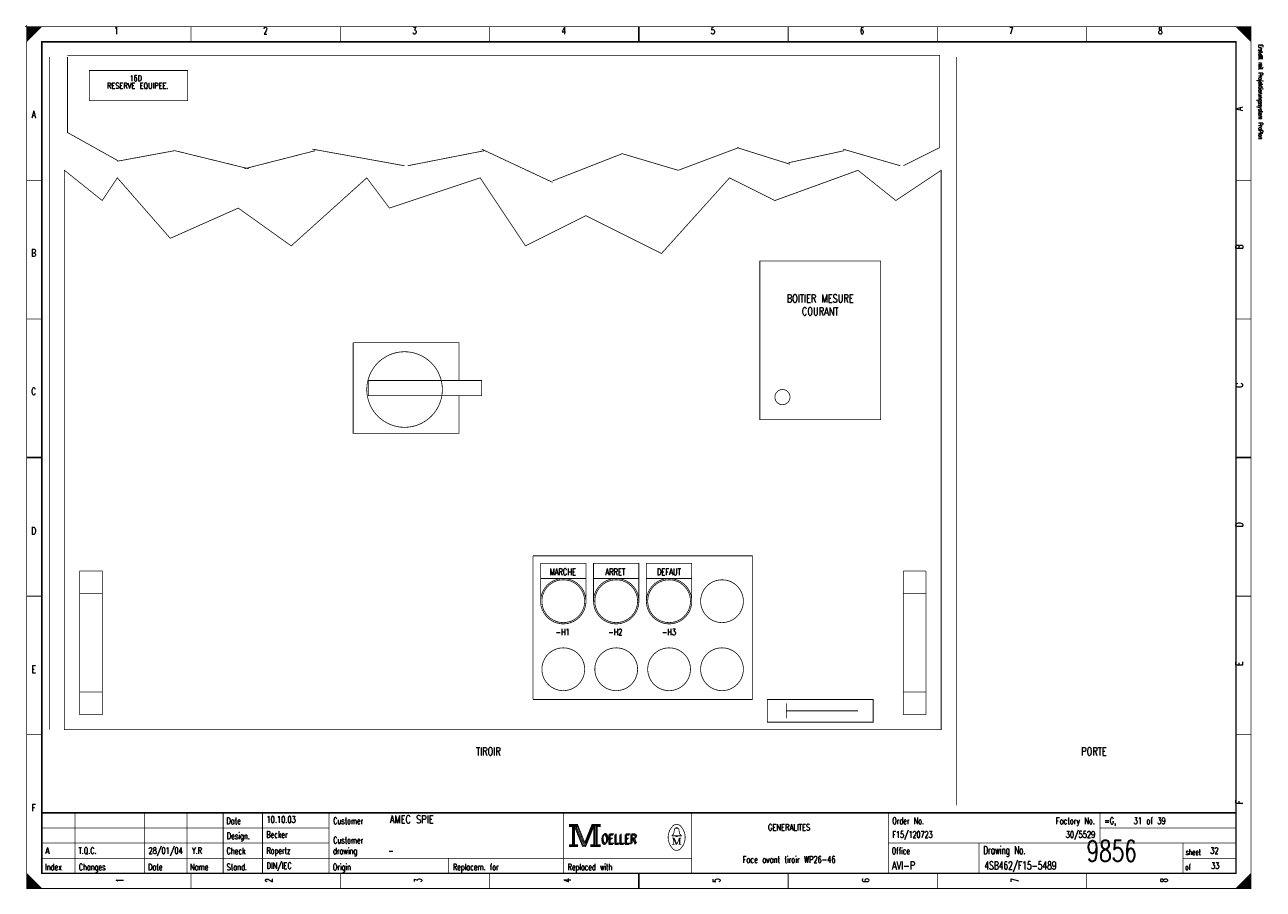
# Model space of a CAD drawing. Extents: x -1 to 409, y 0 to 286.
import ezdxf
from ezdxf.enums import TextEntityAlignment as Align

# ---------------------------------------------------------------- set-up
doc = ezdxf.new("R2010")
doc.units = 0
doc.header["$MEASUREMENT"] = 0
doc.linetypes.add('GESTRICHELT', pattern=[3.75, 3, -0.75])
doc.layers.get('0').update_dxf_attribs({"color": 9, "linetype": 'CONTINUOUS'})
doc.styles.get("Standard").update_dxf_attribs({"font": 'TXT', "bigfont": 'TXT'})

msp = doc.modelspace()

# ---------------------------------------------------------------- linework, layer by layer
at = {"color": 0}
for points, const_width in [([(-0.5, 285), (0.5, 285)], 0.25), ([(-0.5, 285), (0.5, 285)], 0.25), ([(0, 285.5), (0, 284.5)], 0.25), ([(0, 285.5), (0, 284.5)], 0.25), ([(54.375, 285), (54.375, 280)], 0.25), ([(103.75, 285), (103.75, 280)], 0.25), ([(153.125, 285), (153.125, 280)], 0.25), ([(202.5, 280), (202.5, 285)], 0.5), ([(202.5, 285), (202.5, 280)], 0.25), ([(251.875, 285), (251.875, 280)], 0.25), ([(301.25, 285), (301.25, 280)], 0.25), ([(350.625, 285), (350.625, 280)], 0.25), ([(7.5, 275), (7.5, 52.5)], 0.25), ([(13.5, 275), (13.5, 250)], 0.25), ([(307.5, 275), (307.5, 52.5)], 0.25), ([(13.5, 250), (30.5, 240.5)], 0.25), ([(30, 240.5), (49, 244)], 0.25), ([(49, 244), (73.5, 238)], 0.25), ([(72, 238), (95.5, 244)], 0.25), ([(94.5, 244.5), (125, 239)], 0.25), ([(126, 239), (151.5, 244)], 0.25), ([(150.5, 244.5), (174, 233.5)], 0.25), ([(174, 234), (197, 243)], 0.25), ([(197, 243), (215.5, 237.5)], 0.25), ([(215.5, 237.5), (235.5, 245)], 0.25), ([(235, 245), (252.5, 239.5)], 0.25), ([(252, 240), (270.5, 244)], 0.25), ([(270, 244.5), (289, 239)], 0.25), ([(302, 245), (290, 239)], 0.25), ([(0, 234.167), (5, 234.167)], 0.25), ([(405, 234.167), (400, 234.167)], 0.25), ([(0, 188.334), (5, 188.334)], 0.25), ([(405, 188.334), (400, 188.334)], 0.25), ([(5, 142.5), (0, 142.5)], 0.5), ([(0, 142.5), (5, 142.5)], 0.25), ([(400, 142.5), (405, 142.5)], 0.5), ([(405, 142.5), (400, 142.5)], 0.25), ([(167.5, 110), (167.5, 62.5)], 0.25), ([(25, 105), (25, 57.5)], 0.25), ([(185, 102.5), (170, 102.5)], 0.25), ([(202.5, 102.5), (187.5, 102.5)], 0.25), ([(220, 102.5), (205, 102.5)], 0.25), ([(290, 105), (290, 57.5)], 0.25), ([(290, 105), (297.5, 105)], 0.25), ([(297.5, 105), (297.5, 57.5)], 0.25), ([(0, 96.667), (5, 96.667)], 0.25), ([(17.5, 97.5), (25, 97.5)], 0.25), ([(290, 97.5), (297.5, 97.5)], 0.25), ([(405, 96.667), (400, 96.667)], 0.25), ([(17.5, 65), (25, 65)], 0.25), ([(290, 65), (297.5, 65)], 0.25), ([(251.25, 61.25), (251.25, 56.25)], 0.25), ([(251.25, 58.75), (275, 58.75)], 0.25), ([(290, 57.5), (297.5, 57.5)], 0.25), ([(307.5, 57.5), (307.5, 27.5)], 0.25), ([(0, 50.834), (5, 50.834)], 0.25), ([(405, 50.834), (400, 50.834)], 0.25), ([(400, 25), (5, 25)], 0.5), ([(16, 5), (16, 25)], 0.25), ([(39, 5), (39, 25)], 0.25), ([(53, 5), (53, 25)], 0.25), ([(65, 25), (65, 5)], 0.25), ([(78, 25), (78, 5)], 0.25), ([(100, 25), (100, 5)], 0.25), ([(177.5, 25), (177.5, 5)], 0.25), ([(220, 25), (220, 5)], 0.25), ([(285, 25), (285, 5)], 0.25), ([(355, 25), (355, 15)], 0.25), ([(181.5, 20.5), (184, 14.2)], 0.25), ([(184.7, 14.9), (187, 20.6)], 0.25), ([(5, 20), (100, 20)], 0.25), ([(213.5, 16.7), (214.2, 16.7)], 0.25), ([(214.2, 16.7), (215.1, 14.6)], 0.25), ([(214.6, 19.9), (215.5, 19.9)], 0.25), ([(215.1, 14.6), (215.9, 16.7)], 0.25), ([(215.9, 14.6), (215.9, 16.7)], 0.25), ([(215.9, 16.7), (216.5, 16.7)], 0.25), ([(216.1, 16.7), (216.1, 14.6)], 0.25), ([(355, 20), (400, 20)], 0.25), ([(5, 15), (100, 15)], 0.25), ([(184, 14.2), (184.6, 14.2)], 0.25), ([(213.9, 14.6), (214.3, 14.6)], 0.25), ([(216.5, 14.6), (215.7, 14.6)], 0.25), ([(285, 15), (400, 15)], 0.25), ([(315, 15), (315, 5)], 0.25), ([(382.5, 15), (382.5, 5)], 0.25), ([(5, 10), (220, 10)], 0.25), ([(139.5, 10), (139.5, 5)], 0.25), ([(382.5, 10), (400, 10)], 0.25), ([(54.375, 0), (54.375, 5)], 0.25), ([(103.75, 0), (103.75, 5)], 0.25), ([(153.125, 0), (153.125, 5)], 0.25), ([(202.5, 5), (202.5, 0)], 0.5), ([(202.5, 0), (202.5, 5)], 0.25), ([(251.875, 0), (251.875, 5)], 0.25), ([(301.25, 0), (301.25, 5)], 0.25), ([(350.625, 0), (350.625, 5)], 0.25), ([(405, 5), (400, 0)], 0.25), ([(4.75, 0), (4.75, 0.25)], 0.25)]:
    msp.add_lwpolyline(points, dxfattribs=dict(at, const_width=const_width))
at = {"color": 0, "const_width": 0.25, "flags": 128}
for points in [[(0, 142.5), (0, 285), (405, 285), (405, 0), (0, 0), (0, 142.5)], [(0, 285), (5, 285), (0, 280), (0, 285)], [(0.25, 285), (0.25, 280.25), (0.5, 280.5), (0.5, 285), (0.75, 285), (0.75, 280.75), (1, 281), (1, 285), (1.25, 285), (1.25, 281.25), (1.5, 281.5), (1.5, 285), (1.75, 285), (1.75, 281.75), (2, 282)], [(2, 282), (2, 285), (2.25, 285), (2.25, 282.25), (2.5, 282.5), (2.5, 285), (2.75, 285), (2.75, 282.75), (3, 283), (3, 285), (3.25, 285), (3.25, 283.25), (3.5, 283.5), (3.5, 285), (3.75, 285)], [(3.75, 285), (3.75, 283.75), (4, 284), (4, 285), (4.25, 285), (4.25, 284.25), (4.5, 284.5), (4.5, 285), (4.75, 285), (4.75, 284.75)], [(400, 285), (405, 280), (404.75, 280.25), (404.75, 285), (404.5, 285), (404.5, 280.5), (404.25, 280.75), (404.25, 285), (404, 285), (404, 281), (403.75, 281.25), (403.75, 285), (403.5, 285), (403.5, 281.5), (403.25, 281.75)], [(401.5, 283.5), (401.5, 285), (401.25, 285), (401.25, 283.75), (401, 284), (401, 285), (400.75, 285), (400.75, 284.25), (400.5, 284.5), (400.5, 285), (400.25, 285), (400.25, 284.75)], [(403.25, 281.75), (403.25, 285), (403, 285), (403, 282), (402.75, 282.25), (402.75, 285), (402.5, 285), (402.5, 282.5), (402.25, 282.75), (402.25, 285), (402, 285), (402, 283), (401.75, 283.25), (401.75, 285), (401.5, 285)], [(302, 245), (302, 275.5), (13.5, 275.5)], [(302.5, 237.5), (302.5, 52.5), (12.5, 52.5), (12.5, 237.5), (25, 227.5), (30, 235), (47.5, 215), (70, 225), (87.5, 212.5), (112.5, 235), (120, 225), (150, 235), (165, 212.5), (185, 222.5), (210, 210), (232.5, 235), (247.5, 227.5), (275, 237.5), (287.5, 227.5), (302.5, 237.5)], [(108, 180.5), (143, 180.5), (143, 168)], [(143, 163), (143, 150.5), (108, 150.5), (108, 180.5)], [(167.5, 110), (240, 110), (240, 62.5), (167.5, 62.5)], [(170, 95), (170, 107.5), (185, 107.5), (185, 95)], [(187.5, 95), (187.5, 107.5), (202.5, 107.5), (202.5, 95)], [(205, 95), (205, 107.5), (220, 107.5), (220, 95)], [(179.5, 21.2), (179.5, 20.5), (180.5, 20.5), (180.5, 14.5), (179.5, 14.5), (179.5, 13.8), (182.2, 13.8), (182.2, 14.5), (181.2, 14.5), (181.2, 20.5), (182.2, 20.5), (182.2, 21.2), (179.5, 21.2)], [(180.7, 20.7), (180.7, 14.3), (181, 14.3), (181, 20.7)], [(181.2, 20.5), (183.9, 13.8), (184.9, 13.8), (187.6, 20.5)], [(181.8, 20.5), (184.2, 14.6), (184.6, 14.6)], [(182.2, 21.2), (184.6, 15.2), (187, 21.2)], [(182.2, 20.5), (184.4, 14.9), (184.7, 14.9)], [(184.6, 14.2), (184.9, 14.2), (187.4, 20.5)], [(184.6, 14.6), (184.8, 14.6), (187.2, 20.5)], [(187.6, 20.5), (187.6, 14.5), (186.6, 14.5), (186.6, 13.8), (187.1, 13.8)], [(187, 21.2), (187, 20.5), (188, 20.5), (188, 14.5), (187, 14.5), (187, 13.8), (189.7, 13.8), (189.7, 14.5), (188.7, 14.5), (188.7, 20.5), (189.7, 20.5), (189.7, 21.2), (187, 21.2)], [(187.8, 20.7), (187.8, 14.3), (188.3, 14.3), (188.3, 20.7), (188.5, 20.7), (188.5, 14.3)], [(214.8, 17.4), (213.5, 17.4), (213.5, 17.6), (214, 18), (214.3, 19.6)], [(213.9, 16.7), (213.9, 14.6), (213.5, 14.6)], [(213.9, 16.7), (214.8, 14.6), (215.1, 14.6)], [(214.8, 19.9), (214.8, 20.2), (215.2, 20.2), (215.2, 19.9)], [(215.2, 17.4), (216.5, 17.4), (216.5, 17.6), (216, 18), (215.7, 19.6)], [(0, 5), (0, 0), (5, 0), (0, 5), (0.25, 4.75), (0.25, 0), (0.5, 0), (0.5, 4.5), (0.75, 4.25), (0.75, 0), (1, 0), (1, 4), (1.25, 3.75), (1.25, 0), (1.5, 0)], [(404.75, 4.75), (404.75, 0), (404.5, 0), (404.5, 4.5), (404.25, 4.25), (404.25, 0), (404, 0), (404, 4), (403.75, 3.75), (403.75, 0), (403.5, 0), (403.5, 3.5), (403.25, 3.25), (403.25, 0), (403, 0)], [(1.5, 0), (1.5, 3.5), (1.75, 3.25), (1.75, 0), (2, 0), (2, 3), (2.25, 2.75), (2.25, 0), (2.5, 0), (2.5, 2.5), (2.75, 2.25), (2.75, 0), (3, 0), (3, 2), (3.25, 1.75)], [(3.25, 1.75), (3.25, 0), (3.5, 0), (3.5, 1.5), (3.75, 1.25), (3.75, 0), (4, 0), (4, 1), (4.25, 0.75), (4.25, 0), (4.5, 0), (4.5, 0.5), (4.75, 0.25)], [(401.25, 1.25), (401.25, 0), (401, 0), (401, 1), (400.75, 0.75), (400.75, 0), (400.5, 0), (400.5, 0.5), (400.25, 0.25), (400.25, 0)], [(403, 0), (403, 3), (402.75, 2.75), (402.75, 0), (402.5, 0), (402.5, 2.5), (402.25, 2.25), (402.25, 0), (402, 0), (402, 2), (401.75, 1.75), (401.75, 0), (401.5, 0), (401.5, 1.5), (401.25, 1.25)]]:
    msp.add_lwpolyline(points, dxfattribs=at)
at = {"color": 0, "flags": 128}
for points, const_width in [([(0, 285), (405, 285), (405, 0), (0, 0)], 0.25), ([(5, 280), (400, 280), (400, 5), (5, 5)], 0.5), ([(5, 280), (400, 280), (400, 5), (5, 5)], 0.25), ([(20.75, 270.5), (53.25, 270.5), (53.25, 260.5), (20.75, 260.5)], 0.25), ([(242.5, 207.5), (282.5, 207.5), (282.5, 155), (242.5, 155)], 0.25), ([(113, 168), (150.5, 168), (150.5, 163), (113, 163)], 0.25), ([(17.5, 105), (25, 105), (25, 57.5), (17.5, 57.5)], 0.25), ([(245, 62.5), (280, 62.5), (280, 55), (245, 55)], 0.25), ([(179.7, 21), (182, 21), (182, 20.7), (179.7, 20.7)], 0.25), ([(187.2, 21), (189.5, 21), (189.5, 20.7), (187.2, 20.7)], 0.25), ([(214.8, 17.4), (215.2, 17.4), (215.2, 17.1), (214.8, 17.1)], 0.25), ([(179.7, 14.3), (182, 14.3), (182, 14), (179.7, 14)], 0.25), ([(186.8, 14.3), (189.5, 14.3), (189.5, 14), (186.8, 14)], 0.25)]:
    msp.add_lwpolyline(points, close=True, dxfattribs=dict(at, const_width=const_width))
at = {"color": 0, "const_width": 0.25, "flags": 128}
for points in [[(137.5, 165, 1), (112.5, 165, 1)], [(252.5, 162.5, 1), (247.5, 162.5, 1)], [(185, 95, 1), (170, 95, 1)], [(202.5, 95, 1), (187.5, 95, 1)], [(220, 95, 1), (205, 95, 1)]]:
    msp.add_lwpolyline(points, format="xyb", close=True, dxfattribs=at)
at = {"color": 0, "linetype": 'GESTRICHELT', "const_width": 0.25, "flags": 128}
for points in [[(184.575, 95, 1), (170.425, 95, 1)], [(202.075, 95, 1), (187.925, 95, 1)], [(219.575, 95, 1), (205.425, 95, 1)], [(237.075, 95, 1), (222.925, 95, 1)], [(184.575, 72.5, 1), (170.425, 72.5, 1)], [(202.075, 72.5, 1), (187.925, 72.5, 1)], [(219.575, 72.5, 1), (205.425, 72.5, 1)], [(237.075, 72.5, 1), (222.925, 72.5, 1)]]:
    msp.add_lwpolyline(points, format="xyb", close=True, dxfattribs=at)
at = {"color": 0, "const_width": 0.25, "flags": 128}
for points in [[(213.499601, 20.388348, 0.373815), (213.488, 13.425, 0.373815)], [(216.493359, 20.403602, 0.530775), (213.513, 20.413, 0.530775)], [(216.498075, 13.401685, 0.378582), (216.463, 20.438, 0.378582)], [(214.6, 19.9, 0.414214), (214.3, 19.6, 0.414214)], [(215.7, 19.6, 0.414214), (215.4, 19.9, 0.414214)], [(213.502705, 13.401803, 0.532213), (216.488, 13.388, 0.532213)]]:
    msp.add_lwpolyline(points, format="xyb", dxfattribs=at)

# ---------------------------------------------------------------- texts
at = {"color": 0}
for s, height, width, p in [('1', 2.38125, 0.672, (29.654421, 284.858032)), ('2', 2.38125, 0.672, (78.988169, 284.858032)), ('3', 2.38125, 0.672, (128.321918, 284.858032)), ('4', 2.38125, 0.672, (177.655666, 284.858032)), ('5', 2.38125, 0.672, (226.989415, 284.858032)), ('6', 2.38125, 0.672, (276.323163, 284.858032)), ('7', 2.38125, 0.672, (325.656912, 284.858032)), ('8', 2.38125, 0.672, (374.99066, 284.858032)), ('RESERVE EQUIPEE.', 1.905, 0.752, (36.752802, 266.402242)), ('16D ', 1.905, 0.7, (36.752802, 268.886675)), ('A', 2.38125, 0.76, (2.325654, 257.174346)), ('B', 2.38125, 0.76, (2.325654, 211.389788)), ('BOITIER MESURE', 2.619375, 0.755429, (262.48132, 196.412204)), ('COURANT', 2.619375, 0.76, (262.48132, 192.153176)), ('C', 2.38125, 0.76, (2.325654, 165.60523)), ('D', 2.38125, 0.76, (2.325654, 119.465753)), ('MARCHE', 2.143125, 0.76, (177.300747, 105.765878)), ('ARRET', 2.143125, 0.76, (194.691781, 105.765878)), ('DEFAUT', 2.143125, 0.76, (212.437733, 105.765878)), ('-H1', 2.143125, 0.709333, (177.300747, 85.890411)), ('-H2', 2.143125, 0.709333, (194.691781, 85.890411)), ('-H3', 2.143125, 0.709333, (212.437733, 85.890411)), ('E', 2.38125, 0.76, (2.325654, 73.681196)), ('F', 2.38125, 0.76, (2.325654, 27.896638)), ('GENERALITES', 2.143125, 0.76, (252.188667, 21.295143)), ('Face avant tiroir WP26-46', 2.143125, 0.64608, (252.188667, 10.647572))]:
    msp.add_text(s, height=height, dxfattribs=dict(at, width=width)).set_placement(p, align=Align.TOP_CENTER)
at = {"color": 0, "width": 0.622634}
msp.add_text('Erstellt mit Projektierungssystem ProPlan', height=1.42875, rotation=270, dxfattribs=at).set_placement((407.023879, 279.056912), align=Align.BOTTOM_LEFT)
at = {"color": 0, "width": 0.76}
for s, p in [('A', (399.909527, 257.174346)), ('B', (399.909527, 211.389788)), ('C', (399.921949, 165.60523)), ('D', (399.921949, 119.465753)), ('E', (399.909527, 73.681196)), ('F', (399.909527, 27.896638))]:
    msp.add_text(s, height=2.38125, rotation=90, dxfattribs=at).set_placement(p, align=Align.TOP_LEFT)
at = {"color": 0}
for s, height, width, p in [('TIROIR', 2.619375, 0.76, (148.632161, 46.636364)), ('PORTE', 2.619375, 0.76, (348.818929, 46.636364)), ('Date', 2.143125, 0.64, (66.054919, 23.424658)), ('Customer', 2.143125, 0.62, (101.403082, 23.424658)), ('Order No.', 2.143125, 0.656889, (286.328331, 23.424658)), ('=G,    31 of 39', 2.143125, 0.681067, (356.408873, 23.424658)), ('Design.', 2.143125, 0.636571, (66.191563, 18.455791)), ('Customer', 2.143125, 0.62, (101.403082, 17.036115)), ('OELLER', 3.095625, 0.76, (189.964259, 17.745953)), ('OELLER', 3.095625, 0.76, (189.964259, 17.745953)), ('OELLER', 3.095625, 0.76, (190.319178, 18.100872)), ('Check', 2.143125, 0.632, (66.11703, 13.486924)), ('drawing', 2.143125, 0.6, (101.328549, 13.486924)), ('Office', 2.143125, 0.626667, (286.154421, 13.486924)), ('Drawing No.', 2.619375, 0.646545, (316.427242, 13.983811)), ('sheet', 1.905, 0.6, (383.377397, 12.990037)), ('Index', 2.143125, 0.632, (6.086021, 8.163138)), ('Changes', 2.143125, 0.622857, (17.262422, 8.163138)), ('Stand.', 2.143125, 0.642667, (66.11703, 8.163138)), ('Origin', 2.143125, 0.626667, (101.266438, 8.163138)), ('Replacem. for', 2.143125, 0.627077, (140.973007, 8.163138)), ('Replaced with', 2.143125, 0.619692, (178.949346, 8.163138)), ('of', 1.905, 0.6, (383.228331, 8.021171)), ('Date', 2.143125, 0.64, (40.145828, 8.163138)), ('Name', 2.143125, 0.64, (54.03736, 8.163138))]:
    msp.add_text(s, height=height, dxfattribs=dict(at, width=width)).set_placement(p, align=Align.TOP_LEFT)
for s, height, width, p in [('10.10.03', 2.143125, 0.678, (79.33599, 21.082192)), ('AMEC SPIE', 2.619375, 0.752889, (120.157005, 20.769863)), ('Becker', 2.143125, 0.626667, (79.273879, 16.113325)), ('F15/120723', 2.143125, 0.6832, (286.390442, 16.113325)), ('A', 2.143125, 0.76, (6.212017, 10.789539)), ('T.Q.C.', 2.143125, 0.728, (17.163045, 10.789539)), ('28/01/04', 2.143125, 0.678, (40.294894, 10.789539)), ('Y.R', 2.143125, 0.738667, (54.665567, 10.789539)), ('Ropertz', 2.143125, 0.622857, (79.323568, 10.789539)), ('-', 2.143125, 0.696, (119.651245, 10.789539)), ('9856', 7, 0.6928, (350.581462, 6.783637)), ('32', 2.143125, 0.672, (391.501494, 10.789539)), ('DIN/IEC', 2.143125, 0.750857, (79.348412, 5.820672)), ('AVI-P', 2.619375, 0.7472, (286.241376, 5.508344)), ('4SB462/F15-5489', 2.619375, 0.6928, (316.787484, 5.508344)), ('33', 2.143125, 0.672, (391.771233, 5.820672))]:
    msp.add_text(s, height=height, dxfattribs=dict(at, width=width)).set_placement(p, align=Align.BOTTOM_LEFT)
at = {"color": 0, "width": 0.646545}
msp.add_text('Factory No.', height=2.143125, dxfattribs=at).set_placement((353.349471, 23.424658), align=Align.TOP_RIGHT)
at = {"color": 0, "width": 0.675429}
msp.add_text('30/5529', height=2.143125, dxfattribs=at).set_placement((353.464819, 16.113325), align=Align.BOTTOM_RIGHT)
at = {"color": 0, "width": 0.672}
for s, p in [('1', (29.654421, 2.697385)), ('2', (78.988169, 2.697385)), ('3', (128.321918, 2.697385)), ('4', (177.655666, 2.697385)), ('5', (226.989415, 2.697385)), ('6', (276.323163, 2.697385)), ('7', (325.656912, 2.697385)), ('8', (374.99066, 2.697385))]:
    msp.add_text(s, height=2.38125, rotation=90, dxfattribs=at).set_placement(p, align=Align.TOP_CENTER)

doc.saveas('drawing.dxf')
